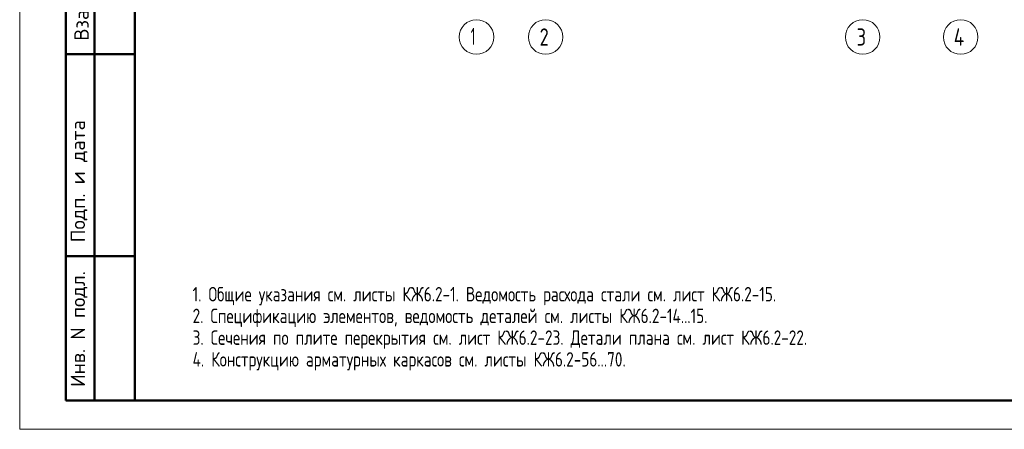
# Model space of a CAD drawing. Header units: millimetres. Extents: x 0 to 43617, y 0 to 59400.
# Tile 1 of 26: x 0 to 17081, y 0 to 7100. Entities that reach past the tile are written whole.
import ezdxf

# ---------------------------------------------------------------- set-up
doc = ezdxf.new("R2010")
doc.units = ezdxf.units.MM
doc.linetypes.add('______5', pattern=[1100, 800, -100, 100, -100])
doc.layers.add('Standard', color=7, linetype='Continuous', lineweight=25)
doc.layers.add('Оси', color=40, linetype='______5', lineweight=18)
doc.styles.add('ISOCPEUR', font='txt')

msp = doc.modelspace()

# ---------------------------------------------------------------- linework, layer by layer
at = {"layer": 'Standard', "color": 7, "linetype": 'Continuous', "lineweight": 50, "transparency": 33554687}
for p, q in [((800, 500), (800, 9000)), ((800, 500), (800, 9000)), ((1300, 500), (1300, 9000)), ((800, 6500), (2000, 6500)), ((800, 3000), (2000, 3000)), ((2000, 500), (800, 500))]:
    msp.add_line(p, q, dxfattribs=at)
at = {"layer": 'Standard', "color": 7, "linetype": 'Continuous', "lineweight": 13, "transparency": 33554687}
msp.add_lwpolyline([(0, 0), (42000, 0), (42000, 59400), (0, 59400), (0, 0)], close=True, dxfattribs=at)
at = {"layer": 'Standard', "color": 7, "linetype": 'Continuous', "lineweight": 50, "transparency": 33554687}
msp.add_lwpolyline([(2000, 58900), (41500, 58900), (41500, 500), (2000, 500), (2000, 58900)], close=True, dxfattribs=at)
at = {"layer": 'Оси', "color": 7, "linetype": 'Continuous', "lineweight": 13, "transparency": 33554687}
for centre in [(7924, 6800), (9124, 6800), (14624, 6800), (16324, 6800)]:
    msp.add_circle(centre, 300, dxfattribs=at)

# ---------------------------------------------------------------- texts
at = {"layer": 'Standard', "color": 7, "linetype": 'Continuous', "lineweight": 50, "transparency": 33554687, "char_height": 250, "attachment_point": 7, "rotation": 90, "style": 'ISOCPEUR'}
for s, insert, width in [('\\A1;{\\fISOCPEUR|i0|b0;\\H250.000000;\\W1.000000;\\C7;Взам. инв.N}\\P', (1198, 6736), 1909.1), ('\\A1;{\\fISOCPEUR|i0|b0;\\H250.000000;\\W1.000000;\\C7;Подп. и дата}\\P', (1174, 3242), 2197.06), ('\\A1;{\\fISOCPEUR|i0|b0;\\H250.000000;\\W1.000000;\\C7;Инв. N подл.}\\P', (1174, 734), 2021.79)]:
    msp.add_mtext(s, dxfattribs=dict(at, insert=insert, width=width))
at = {"layer": 'Standard', "color": 7, "linetype": 'Continuous', "lineweight": 13, "transparency": 33554687, "insert": (3000, 2467), "char_height": 250, "width": 12920.83, "attachment_point": 1, "line_spacing_factor": 0.903614}
msp.add_mtext('\\A1;{\\fGOST 2.304-81|i0|b0;\\H250.000000;\\W0.952381;\\C7;1. Общие указания см. листы КЖ6.2-1. Ведомость расхода стали см. лист КЖ6.2-15.}\\P{\\fGOST 2.304-81|i0|b0;\\H250.000000;\\W0.952381;\\C7;2. Спецификацию элементов, ведомость деталей см. листы КЖ6.2-14...15.}\\P{\\fGOST 2.304-81|i0|b0;\\H250.000000;\\W0.952381;\\C7;3. Сечения по плите перекрытия см. лист КЖ6.2-23. Детали плана см. лист КЖ6.2-22.}\\P{\\fGOST 2.304-81|i0|b0;\\H250.000000;\\W0.952381;\\C7;4. Конструкцию арматурных каркасов см. листы КЖ6.2-56...70.}\\P', dxfattribs=at)
at = {"layer": 'Оси', "color": 7, "linetype": 'Continuous', "lineweight": 25, "transparency": 33554687, "char_height": 300, "attachment_point": 7, "style": 'ISOCPEUR'}
for s, insert, width in [('\\W0.56;1', (7824, 6660), 233.32), ('\\W0.78;2', (9019, 6650), 326.41), ('\\W0.78;3', (14519, 6650), 326.41), ('\\W0.80;4', (16204, 6650), 359.83)]:
    msp.add_mtext(s, dxfattribs=dict(at, insert=insert, width=width))

doc.saveas('drawing.dxf')
